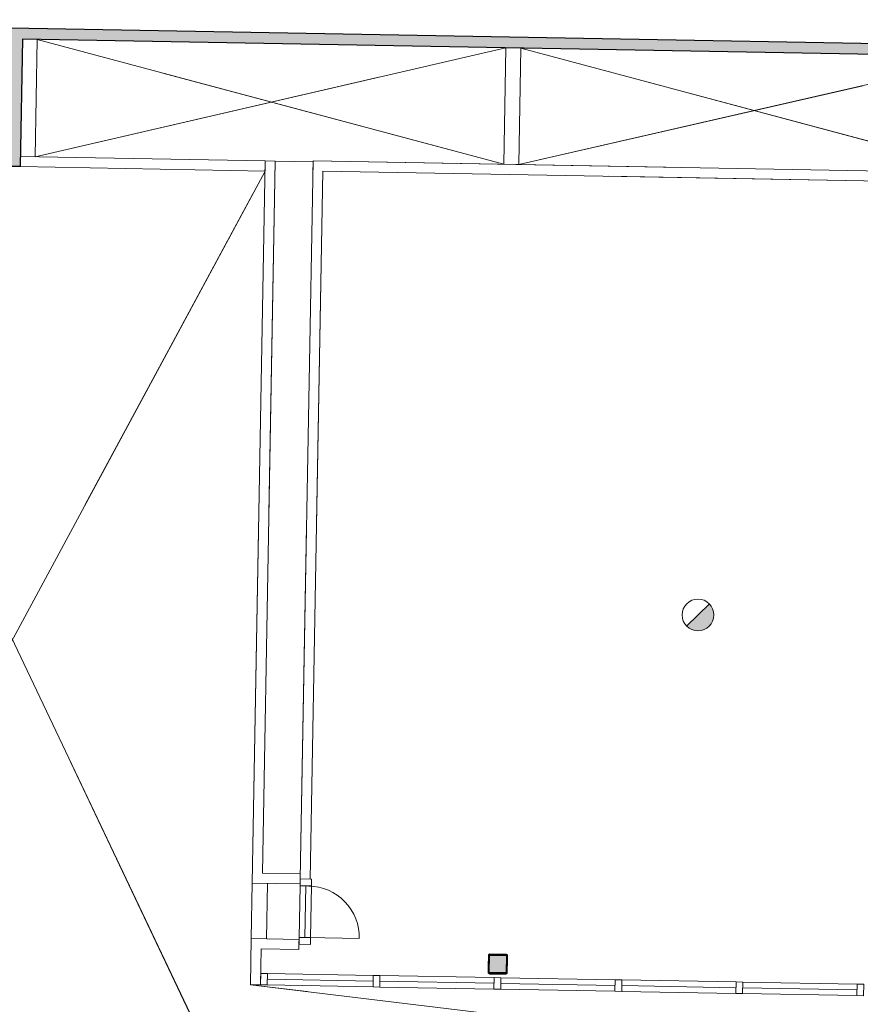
# Model space of a CAD drawing. Header units: millimetres. Extents: x -13022 to 1371524, y -38729 to 632593.
# Tile 130 of 256: x 815359 to 823698, y 8569 to 18338. Entities that reach past the tile are written whole.
import ezdxf

# ---------------------------------------------------------------- set-up
doc = ezdxf.new("R2010")
doc.units = ezdxf.units.MM
doc.header["$LTSCALE"] = 35
doc.set_wipeout_variables(frame=1)
doc.linetypes.add('DASHED', pattern=[200, 100, -100])
doc.layers.add('Al65----_beveiliging-inst', color=92, linetype='Continuous', lineweight=9)
doc.layers.add('brandveiligheid voorzieningen', color=10, linetype='Continuous', lineweight=9)
for name, color, linetype in [('LAYER102', 1, 'Continuous'), ('LAYER111', 7, 'Continuous'), ('LAYER28', 7, 'Continuous'), ('LAYER30', 7, 'Continuous'), ('LAYER31', 7, 'Continuous')]:
    doc.layers.add(name, color=color, linetype=linetype)
doc.styles.get("Standard").update_dxf_attribs({"font": 'simplex.shx'})
doc.dimstyles.new('~R----C~', dxfattribs={"dimtxt": 162, "dimasz": 180, "dimexe": 0.18, "dimexo": 0.0625, "dimgap": 16.2, "dimtad": 1, "dimdec": 0, "dimzin": 0, "dimdsep": 46, "dimtxsty": 'Standard', "dimcen": 0.09, "dimse1": 1, "dimse2": 1, "dimclrd": 7, "dimadec": 0, "dimazin": 0, "dimtfac": 1, "dimtdec": 4, "dimtmove": 0, "dimatfit": 3, "dimfxl": 1, "dimtolj": 1, "dimtzin": 0, "dimlwd": 13, "dimarcsym": 0})

# ---------------------------------------------------------------- blocks, each defined once
blk = doc.blocks.new('*D120')
at = {"layer": 'Defpoints', "color": 0, "linetype": 'Continuous', "transparency": 16777216}
for p in [(829762, 22756.4), (829730.9, 21026.1), (815269.4, 18256.7)]:
    blk.add_point(p, dxfattribs=at)
at = {"layer": 'LAYER102', "color": 7, "linetype": 'Continuous', "lineweight": 13, "transparency": 16777216}
blk.add_line((815535, 23012.5), (829582.1, 22759.6), dxfattribs=at)
at = {"layer": 'LAYER102', "color": 7, "linetype": 'Continuous', "transparency": 16777216}
for points in [[(815535.6, 23042.5), (815534.5, 22982.5), (815355.1, 23015.7)], [(829582.6, 22789.6), (829581.5, 22729.6), (829762, 22756.4)]]:
    blk.add_solid(points, dxfattribs=at)
at = {"layer": 'LAYER102', "color": 0, "linetype": 'Continuous', "transparency": 16777216, "insert": (822560.3, 22983.3), "char_height": 162, "attachment_point": 5, "rotation": 358.96863}
blk.add_mtext('\\A1;14409', dxfattribs=at)
blk = doc.blocks.new('*D126')
at = {"layer": 'Defpoints', "color": 0, "linetype": 'Continuous', "transparency": 16777216}
for p in [(811682, 21351), (829730.9, 21026.1), (815269.4, 18256.7)]:
    blk.add_point(p, dxfattribs=at)
at = {"layer": 'LAYER102', "color": 7, "linetype": 'Continuous', "lineweight": 13, "transparency": 16777216}
blk.add_line((811630.7, 18502.2), (811678.8, 21171), dxfattribs=at)
at = {"layer": 'LAYER102', "color": 7, "linetype": 'Continuous', "transparency": 16777216}
for points in [[(811648.8, 21171.6), (811708.8, 21170.5), (811682, 21351)], [(811600.7, 18502.8), (811660.7, 18501.7), (811627.5, 18322.3)]]:
    blk.add_solid(points, dxfattribs=at)
at = {"layer": 'LAYER102', "color": 0, "linetype": 'Continuous', "transparency": 16777216, "insert": (811557.6, 19838.4), "char_height": 162, "attachment_point": 5, "rotation": 88.96863}
blk.add_mtext('\\A1;3029', dxfattribs=at)
blk = doc.blocks.new('Brandmelder')
at = {"layer": 'brandveiligheid voorzieningen'}
blk.add_hatch(color=256, dxfattribs=at).paths.add_polyline_path([(76.62, -89.8, 0.198912), (75.85, -87.94), (72.13, -91.66, 0.668179)])
blk.add_line((72.13, -91.66), (75.85, -87.94), dxfattribs=at)
blk.add_circle((73.99, -89.8), 2.63, dxfattribs=at)

msp = doc.modelspace()

# ---------------------------------------------------------------- hatches: boundary and pattern name
at = {"layer": 'LAYER111', "linetype": 'Continuous', "lineweight": 5}
msp.add_hatch(color=254, dxfattribs=at).paths.add_polyline_path([(820021.299, 8882.102, -0.41559002), (820016.39, 8887.191), (820019.36, 9052.172, -0.41375598), (820024.449, 9057.081), (820183.611, 9054.216, -0.41238985), (820188.52, 9049.127), (820185.55, 8884.146, -0.41375598), (820180.461, 8879.236)], flags=0)

# ---------------------------------------------------------------- linework, layer by layer
at = {"layer": 'LAYER28', "color": 7, "linetype": 'Continuous', "lineweight": 18}
for points in [[(815365.675, 16979.714), (817795.157, 16935.977), (817793.732, 16835.986), (815363.688, 16879.734), (815386.155, 18145.065), (815532.881, 18142.424), (815511.902, 16977.081)], [(820161.327, 16903.311), (820181.931, 18058.244), (820331.782, 18055.546), (820311.302, 16900.572)]]:
    msp.add_lwpolyline(points, close=True, dxfattribs=at)
at = {"layer": 'LAYER28', "color": 7, "linetype": 'Continuous', "lineweight": 25}
msp.add_lwpolyline([(820195.548, 8883.966), (820198.519, 9048.947, 0.41421358), (820183.791, 9064.214), (820024.629, 9067.08, 0.41421358), (820009.362, 9052.352), (820006.392, 8887.371, 0.41421358), (820021.119, 8872.103), (820180.281, 8869.238, 0.41421358), (820195.548, 8883.966)], format="xyb", close=True, dxfattribs=at)
msp.add_lwpolyline([(820195.548, 8883.966), (820198.519, 9048.947, 0.41421358), (820183.791, 9064.214), (820024.629, 9067.08, 0.41421358), (820009.362, 9052.352), (820006.392, 8887.371, 0.41421358), (820021.119, 8872.103), (820180.281, 8869.238, 0.41421358), (820195.548, 8883.966)], format="xyb", close=True, dxfattribs=at)
at = {"layer": 'LAYER30', "color": 7, "linetype": 'Continuous', "lineweight": 18}
for points in [[(818244.779, 9230.295), (818254.138, 9743.21)], [(817816.4, 8817.287), (818865.543, 8798.399)], [(817817.426, 8874.278), (818866.569, 8855.39)], [(818932.532, 8797.193), (820065.348, 8776.8)], [(821333.169, 8810.985), (822465.986, 8790.591)], [(817815.374, 8760.296), (818864.517, 8741.409)], [(818931.506, 8740.203), (820064.322, 8719.809)], [(820131.312, 8718.603), (821264.128, 8698.209)], [(820132.338, 8775.594), (821265.154, 8755.2)], [(821331.117, 8697.003), (822463.934, 8676.609)], [(821332.143, 8753.994), (822464.96, 8733.6)], [(822531.949, 8732.394), (823664.765, 8712)], [(822532.975, 8789.385), (823665.791, 8768.991)], [(822530.923, 8675.403), (823663.739, 8655.01)]]:
    msp.add_lwpolyline(points, dxfattribs=at)
for points in [[(818866.569, 8855.39), (818933.558, 8854.184), (818931.506, 8740.203), (818864.517, 8741.409)], [(818866.569, 8855.39), (818933.558, 8854.184), (818931.506, 8740.203), (818864.517, 8741.409)], [(821266.18, 8812.191), (821333.169, 8810.985), (821331.117, 8697.003), (821264.128, 8698.209)], [(821266.18, 8812.191), (821333.169, 8810.985), (821331.117, 8697.003), (821264.128, 8698.209)], [(822465.986, 8790.591), (822532.975, 8789.385), (822530.923, 8675.403), (822463.934, 8676.609)], [(822465.986, 8790.591), (822532.975, 8789.385), (822530.923, 8675.403), (822463.934, 8676.609)], [(823665.791, 8768.991), (823732.78, 8767.785), (823730.728, 8653.804), (823663.739, 8655.01)], [(823665.791, 8768.991), (823732.78, 8767.785), (823730.728, 8653.804), (823663.739, 8655.01)]]:
    msp.add_lwpolyline(points, close=True, dxfattribs=at)
at = {"layer": 'LAYER31', "color": 7, "linetype": 'Continuous', "lineweight": 18}
msp.add_lwpolyline([(818216.909, 9230.809), (818728.448, 9221.443, 0.41421361), (818226.304, 9742.309)], format="xyb", dxfattribs=at)

# ---------------------------------------------------------------- block references
at = {"layer": 'Al65----_beveiliging-inst', "xscale": 59.99999999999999, "yscale": 59.99999999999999, "zscale": 59.99999999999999, "rotation": 358.9686325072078}
msp.add_blockref('Brandmelder', (817746.229, 17898.426), dxfattribs=at)

# ---------------------------------------------------------------- dimensions: what is measured, and where the dimension line sits
at = {"layer": 'LAYER102', "color": 7, "linetype": 'Continuous'}
for base, angle, picture, middle in [((829762.049, 22756.385), 358.9686325, '*D120', (822560.309, 22983.252)), ((811682.011, 21351.009), 88.9686325, '*D126', (811557.564, 19838.386))]:
    dim = msp.add_linear_dim(base=base, p1=(815269.395, 18256.701), p2=(829730.899, 21026.08), angle=angle, dimstyle='~R----C~', dxfattribs=at)
    dim.commit()
    dim.dimension.update_dxf_attribs({"geometry": picture, "text_midpoint": middle})

# ---------------------------------------------------------------- wipeouts: each hides what was drawn before it
at = {"linetype": 'Continuous'}
for points in [[(818142.325, 9862.261), (818140.525, 9762.278), (817666.102, 9770.819), (817767.886, 9869.002)], [(817748.385, 8761.502), (817648.401, 8763.302), (817656.639, 9220.9), (817754.823, 9119.116)]]:
    msp.add_wipeout(points, dxfattribs=at).dxf.layer = 'LAYER111'

# ---------------------------------------------------------------- next in the draw order: linework, layer by layer
at = {"layer": 'LAYER102', "color": 7, "linetype": 'Continuous', "lineweight": 18}
for points in [[(817767.886, 9869.002), (818142.325, 9862.261)], [(818140.525, 9762.278), (817666.102, 9770.819)], [(818142.325, 9862.261), (818140.525, 9762.278)], [(817648.401, 8763.302), (817656.639, 9220.9)], [(817754.823, 9119.116), (817748.385, 8761.502)], [(817748.385, 8761.502), (817648.401, 8763.302)]]:
    msp.add_lwpolyline(points, dxfattribs=at)
at = {"layer": 'LAYER102', "color": 7, "linetype": 'DASHED', "lineweight": 18}
msp.add_lwpolyline([(817748.385, 8761.502), (817648.401, 8763.302)], dxfattribs=at)
at = {"layer": 'LAYER28', "color": 7, "linetype": 'Continuous', "lineweight": 18}
msp.add_lwpolyline([(832110.143, 7011.151), (817648.401, 8763.302)], dxfattribs=at)
at = {"layer": 'LAYER28', "color": 7, "linetype": 'DASHED', "lineweight": 18}
msp.add_lwpolyline([(832110.143, 7011.151), (817648.401, 8763.302)], dxfattribs=at)
at = {"layer": 'LAYER30', "color": 7, "linetype": 'Continuous', "lineweight": 18}
msp.add_lwpolyline([(818187.788, 9231.341), (818197.147, 9744.256)], dxfattribs=at)
msp.add_lwpolyline([(817750.437, 8875.484), (817817.426, 8874.278), (817815.374, 8760.296), (817748.385, 8761.502)], close=True, dxfattribs=at)

# ---------------------------------------------------------------- next in the draw order: wipeouts: each hides what was drawn before it
at = {"linetype": 'Continuous'}
msp.add_wipeout([(820021.119, 8872.103), (820013.657, 8874.246), (820008.256, 8879.836), (820006.392, 8887.371), (820009.362, 9052.352), (820011.496, 9059.815), (820017.094, 9065.207), (820024.629, 9067.08), (820183.791, 9064.214), (820191.254, 9062.072), (820196.654, 9056.482), (820198.519, 9048.947), (820195.548, 8883.966), (820193.414, 8876.503), (820187.816, 8871.111), (820180.281, 8869.238), (820100.731, 8870.67), (820100.911, 8880.669), (820180.461, 8879.236), (820184.018, 8880.638), (820185.55, 8884.146), (820188.52, 9049.127), (820187.115, 9052.688), (820183.611, 9054.216), (820024.449, 9057.081), (820020.892, 9055.68), (820019.36, 9052.172), (820016.39, 8887.191), (820017.795, 8883.63), (820021.299, 8882.102), (820100.911, 8880.669), (820100.731, 8870.67)], dxfattribs=at).dxf.layer = 'LAYER111'

# ---------------------------------------------------------------- next in the draw order: hatches: boundary and pattern name
at = {"layer": 'LAYER28', "linetype": 'Continuous', "lineweight": 13}
h = msp.add_hatch(dxfattribs=at)
h.set_pattern_fill('~A--FYV~', angle=-1.0313675, style=0, pattern_type=0)
h.set_pattern_definition([(43.96863251, (521764.3542, 56868.8046), (-0.20827933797, 0.21591600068), []), (43.96863251, (521764.35802, 56869.0167), (-0.20827933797, 0.21591600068), [])])
h.paths.add_polyline_path([(820100.731, 8870.67), (820100.911, 8880.669), (820021.299, 8882.102, -0.41421358), (820016.39, 8887.191), (820019.36, 9052.172, -0.41421358), (820024.449, 9057.081), (820183.611, 9054.216, -0.41421358), (820188.52, 9049.127), (820185.55, 8884.146, -0.41421358), (820180.461, 8879.236), (820100.911, 8880.669), (820100.731, 8870.67), (820180.281, 8869.238, 0.41421358), (820195.548, 8883.966), (820198.519, 9048.947, 0.41421358), (820183.791, 9064.214), (820024.629, 9067.08, 0.41421358), (820009.362, 9052.352), (820006.392, 8887.371, 0.41421358), (820021.119, 8872.103)], flags=0)

# ---------------------------------------------------------------- next in the draw order: linework, layer by layer
at = {"layer": 'LAYER28', "color": 7, "linetype": 'Continuous', "lineweight": 25}
msp.add_lwpolyline([(820100.731, 8870.67), (820100.911, 8880.669), (820021.299, 8882.102, -0.41421358), (820016.39, 8887.191), (820019.36, 9052.172, -0.41421358), (820024.449, 9057.081), (820183.611, 9054.216, -0.41421358), (820188.52, 9049.127), (820185.55, 8884.146, -0.41421358), (820180.461, 8879.236), (820100.911, 8880.669), (820100.731, 8870.67), (820180.281, 8869.238, 0.41421358), (820195.548, 8883.966), (820198.519, 9048.947, 0.41421358), (820183.791, 9064.214), (820024.629, 9067.08, 0.41421358), (820009.362, 9052.352), (820006.392, 8887.371, 0.41421358), (820021.119, 8872.103)], format="xyb", close=True, dxfattribs=at)
at = {"layer": 'LAYER30', "color": 7, "linetype": 'Continuous', "lineweight": 18}
for points in [[(818933.558, 8854.184), (820066.374, 8833.79)], [(820133.364, 8832.584), (821266.18, 8812.191)]]:
    msp.add_lwpolyline(points, dxfattribs=at)
msp.add_lwpolyline([(820066.374, 8833.79), (820133.364, 8832.584), (820131.312, 8718.603), (820064.322, 8719.809)], close=True, dxfattribs=at)
msp.add_lwpolyline([(820066.374, 8833.79), (820133.364, 8832.584), (820131.312, 8718.603), (820064.322, 8719.809)], close=True, dxfattribs=at)

# ---------------------------------------------------------------- next in the draw order: wipeouts: each hides what was drawn before it
at = {"linetype": 'Continuous'}
for points in [[(817767.886, 9869.002), (817666.102, 9770.819), (817795.094, 16935.982), (817895.078, 16934.182)], [(817754.823, 9119.116), (817656.639, 9220.9), (818130.625, 9212.367), (818128.825, 9112.383)]]:
    msp.add_wipeout(points, dxfattribs=at).dxf.layer = 'LAYER111'

# ---------------------------------------------------------------- next in the draw order: linework, layer by layer
at = {"layer": 'LAYER102', "color": 7, "linetype": 'Continuous', "lineweight": 18}
for points in [[(817666.102, 9770.819), (817795.094, 16935.982)], [(817895.078, 16934.182), (817767.886, 9869.002)], [(817795.094, 16935.982), (817895.078, 16934.182)], [(817656.639, 9220.9), (818130.625, 9212.367)], [(818130.625, 9212.367), (818128.825, 9112.383)], [(818128.825, 9112.383), (817754.823, 9119.116)]]:
    msp.add_lwpolyline(points, dxfattribs=at)
at = {"layer": 'LAYER102', "color": 7, "linetype": 'DASHED', "lineweight": 18}
for points in [[(817895.078, 16934.182), (817767.886, 9869.002)], [(817795.094, 16935.982), (817895.078, 16934.182)], [(818130.625, 9212.367), (818128.825, 9112.383)], [(817754.823, 9119.116), (817748.385, 8761.502)], [(818128.825, 9112.383), (817754.823, 9119.116)]]:
    msp.add_lwpolyline(points, dxfattribs=at)
at = {"layer": 'LAYER28', "color": 7, "linetype": 'DASHED', "lineweight": 18}
msp.add_lwpolyline([(815365.675, 16979.714), (817795.157, 16935.977), (817793.732, 16835.986), (815363.688, 16879.734), (815386.155, 18145.065), (815532.881, 18142.424), (815511.902, 16977.081)], close=True, dxfattribs=at)
at = {"layer": 'LAYER28', "color": 7, "linetype": 'Continuous', "lineweight": 18}
msp.add_lwpolyline([(817895.078, 16934.178), (818269.517, 16927.437)], dxfattribs=at)
at = {"layer": 'LAYER30', "color": 7, "linetype": 'Continuous', "lineweight": 18}
msp.add_lwpolyline([(818130.798, 9232.386), (818140.157, 9745.301)], dxfattribs=at)
msp.add_lwpolyline([(818129.529, 9165.398), (818130.798, 9232.386), (818244.779, 9230.295), (818243.51, 9163.307)], close=True, dxfattribs=at)

# ---------------------------------------------------------------- next in the draw order: wipeouts: each hides what was drawn before it
at = {"linetype": 'Continuous'}
for points in [[(818241.409, 9810.47), (818141.425, 9812.27), (818269.695, 16937.326), (818367.879, 16835.542)], [(817806.615, 9218.2), (817656.639, 9220.9), (817666.541, 9770.904), (817816.517, 9768.204)]]:
    msp.add_wipeout(points, dxfattribs=at).dxf.layer = 'LAYER111'

# ---------------------------------------------------------------- next in the draw order: linework, layer by layer
at = {"layer": 'LAYER102', "color": 7, "linetype": 'DASHED', "lineweight": 18}
for points in [[(817666.102, 9770.819), (817795.094, 16935.982)], [(817767.886, 9869.002), (818142.325, 9862.261)], [(818140.525, 9762.278), (817666.102, 9770.819)], [(818142.325, 9862.261), (818140.525, 9762.278)], [(818241.409, 9810.47), (818141.425, 9812.27)], [(817648.401, 8763.302), (817656.639, 9220.9)], [(817656.639, 9220.9), (818130.625, 9212.367)]]:
    msp.add_lwpolyline(points, dxfattribs=at)
at = {"layer": 'LAYER102', "color": 7, "linetype": 'Continuous', "lineweight": 18}
for points in [[(818141.425, 9812.27), (818269.695, 16937.326)], [(818367.879, 16835.542), (818241.409, 9810.47)], [(818241.409, 9810.47), (818141.425, 9812.27)]]:
    msp.add_lwpolyline(points, dxfattribs=at)
msp.add_lwpolyline([(817806.615, 9218.2), (817656.639, 9220.9), (817666.541, 9770.904), (817816.517, 9768.204)], close=True, dxfattribs=at)
at = {"layer": 'LAYER102', "color": 7, "linetype": 'DASHED', "lineweight": 18}
msp.add_lwpolyline([(817806.615, 9218.2), (817656.639, 9220.9), (817666.541, 9770.904), (817816.517, 9768.204)], close=True, dxfattribs=at)
at = {"layer": 'LAYER28', "color": 7, "linetype": 'Continuous', "lineweight": 18}
msp.add_lwpolyline([(812682.354, 7360.892), (817793.732, 16835.986)], dxfattribs=at)
at = {"layer": 'LAYER28', "color": 7, "linetype": 'DASHED', "lineweight": 18}
msp.add_lwpolyline([(812682.354, 7360.892), (817793.732, 16835.986)], dxfattribs=at)
at = {"layer": 'LAYER30', "color": 7, "linetype": 'Continuous', "lineweight": 18}
msp.add_lwpolyline([(818140.157, 9745.301), (818141.425, 9812.289), (818255.406, 9810.198), (818254.138, 9743.21)], close=True, dxfattribs=at)

# ---------------------------------------------------------------- next in the draw order: texts
at = {"layer": 'LAYER102', "color": 7, "linetype": 'Continuous', "lineweight": 0, "char_height": 162, "attachment_point": 7, "rotation": 358.9686325, "line_spacing_factor": 1.333333}
for s, insert in [('\\pi-1208.5;{\\fArial|b1|i0|c0|p34;\\H1.2346x;klimaatbeheersing\\fArial|b0|i0|c0|p34;\\H0.81x; \\P\\pi-398.16;32,2 m2}', (888750.605, 12382.112)), ('\\pi-458.54;{\\fArial|b1|i0|c0|p34;\\H1.2346x;Opslag\\fArial|b0|i0|c0|p34;\\H0.81x; \\P\\pi-398.16;30,4 m2}', (884538.684, 12626.056))]:
    msp.add_mtext(s, dxfattribs=dict(at, insert=insert))

# ---------------------------------------------------------------- next in the draw order: wipeouts: each hides what was drawn before it
at = {"linetype": 'Continuous'}
msp.add_wipeout([(818367.879, 16835.542), (818269.695, 16937.326), (831801.315, 16693.72), (831699.531, 16595.536)], dxfattribs=at).dxf.layer = 'LAYER111'

# ---------------------------------------------------------------- next in the draw order: hatches: boundary and pattern name
at = {"layer": 'LAYER111', "linetype": 'Continuous', "lineweight": 5}
msp.add_hatch(color=254, dxfattribs=at).paths.add_polyline_path([(815244.145, 16881.886), (815269.395, 18256.701), (829939.518, 17992.599), (829937.538, 17882.617), (815386.155, 18145.065), (815363.688, 16879.734)], flags=0)

# ---------------------------------------------------------------- next in the draw order: linework, layer by layer
at = {"layer": 'LAYER102', "color": 7, "linetype": 'DASHED', "lineweight": 18}
for points in [[(818141.425, 9812.27), (818269.695, 16937.326)], [(818269.695, 16937.326), (831801.315, 16693.72)], [(818367.879, 16835.542), (818241.409, 9810.47)], [(831699.531, 16595.536), (818367.879, 16835.542)]]:
    msp.add_lwpolyline(points, dxfattribs=at)
at = {"layer": 'LAYER102', "color": 7, "linetype": 'Continuous', "lineweight": 18}
for points in [[(818269.695, 16937.326), (831801.315, 16693.72)], [(831699.531, 16595.536), (818367.879, 16835.542)]]:
    msp.add_lwpolyline(points, dxfattribs=at)
at = {"layer": 'LAYER28', "color": 7, "linetype": 'Continuous', "lineweight": 25}
msp.add_lwpolyline([(815244.145, 16881.886), (815269.395, 18256.701), (829939.518, 17992.599), (829937.538, 17882.617), (815386.155, 18145.065), (815363.688, 16879.734)], close=True, dxfattribs=at)
at = {"layer": 'LAYER28', "color": 7, "linetype": 'Continuous', "lineweight": 18}
for points in [[(815511.902, 16977.081), (820181.931, 18058.244), (820161.327, 16903.311), (815532.881, 18142.424)], [(820311.302, 16900.572), (824981.279, 17971.843), (824960.674, 16816.909), (820331.782, 18055.546)]]:
    msp.add_lwpolyline(points, close=True, dxfattribs=at)
at = {"layer": 'LAYER28', "color": 7, "linetype": 'DASHED', "lineweight": 18}
for points in [[(815511.902, 16977.081), (820181.931, 18058.244), (820161.327, 16903.311), (815532.881, 18142.424)], [(820161.327, 16903.311), (820181.931, 18058.244), (820331.782, 18055.546), (820311.302, 16900.572)], [(820311.302, 16900.572), (824981.279, 17971.843), (824960.674, 16816.909), (820331.782, 18055.546)]]:
    msp.add_lwpolyline(points, close=True, dxfattribs=at)
at = {"layer": 'LAYER28', "color": 7, "linetype": 'Continuous', "lineweight": 18}
msp.add_lwpolyline([(812861.092, 17289.295), (817621.554, 7271.977), (832137.001, 8502.984)], dxfattribs=at)
at = {"layer": 'LAYER28', "color": 7, "linetype": 'DASHED', "lineweight": 18}
for points in [[(812861.092, 17289.295), (817621.554, 7271.977), (832137.001, 8502.984)], [(817895.078, 16934.178), (818269.517, 16927.437)]]:
    msp.add_lwpolyline(points, dxfattribs=at)

# ---------------------------------------------------------------- next in the draw order: texts
at = {"layer": 'LAYER102', "color": 7, "linetype": 'Continuous', "lineweight": 0, "insert": (995229.674, 12428.575), "char_height": 162, "attachment_point": 7, "rotation": 358.9686325, "line_spacing_factor": 1.333333}
msp.add_mtext('\\pi-707.73;{\\fArial|b1|i0|c0|p34;\\H1.2346x;auditorium\\fArial|b0|i0|c0|p34;\\H0.81x;\\P\\pi-1075.3;max. aantal pers. 100\\P\\pi-925.11;bijeenkomstfunctie \\P\\pi-642.1;max pers. 75\\P\\pi-453.52;106,3 m2}', dxfattribs=at)

doc.saveas('drawing.dxf')
